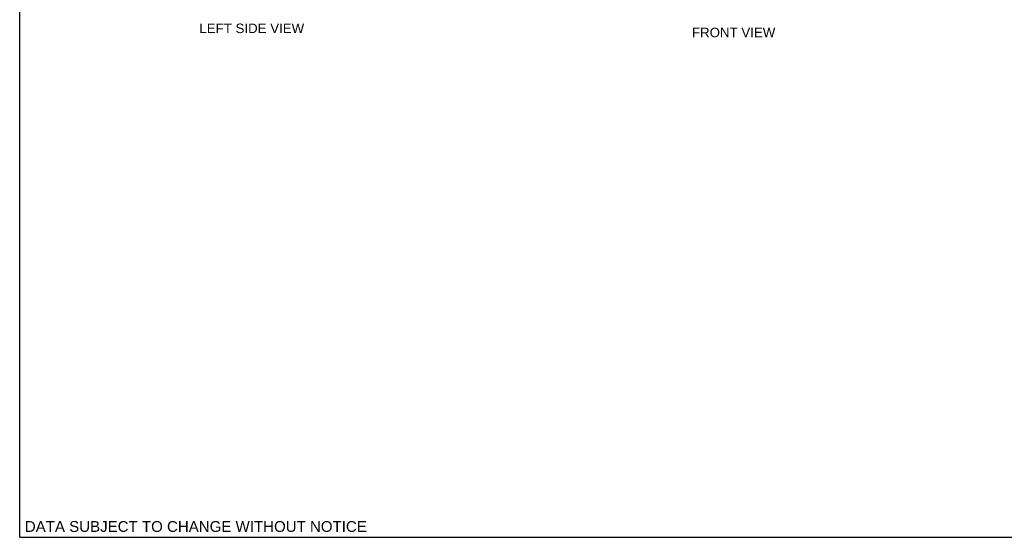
# Model space of a CAD drawing. Header units: inches. Extents: x 0 to 77.3, y 0 to 50.
# Tile 1 of 52: x 0 to 35.3, y 0 to 18.6. Entities that reach past the tile are written whole.
import ezdxf

# ---------------------------------------------------------------- set-up
doc = ezdxf.new("R2010")
doc.units = ezdxf.units.IN
doc.header["$LTSCALE"] = 4.25
doc.header["$MEASUREMENT"] = 0
doc.layers.get('0').update_dxf_attribs({"linetype": 'CONTINUOUS'})
doc.layers.add('DIMENSIONS', color=7, linetype='CONTINUOUS')
doc.styles.get("Standard").update_dxf_attribs({"font": 'arial.ttf'})

msp = doc.modelspace()

# ---------------------------------------------------------------- linework, layer by layer
at = {"color": 7, "linetype": 'Continuous'}
for q in [(0, 50), (77.272727, 0)]:
    msp.add_line((0, 0), q, dxfattribs=at)

# ---------------------------------------------------------------- texts
at = {"layer": 'DIMENSIONS', "color": 2, "linetype": 'Continuous', "attachment_point": 2, "line_spacing_factor": 0.9}
for s, insert, char_height, width in [('LEFT SIDE VIEW', (8.32178, 18.41172), 0.34090909, 3.74873268), ('FRONT VIEW', (25.598069, 18.263424), 0.3409091, 2.98327138), ('DATA SUBJECT TO CHANGE WITHOUT NOTICE', (6.315838, 0.580022), 0.38636364, 12.2401149)]:
    msp.add_mtext(s, dxfattribs=dict(at, insert=insert, char_height=char_height, width=width))

doc.saveas('drawing.dxf')
